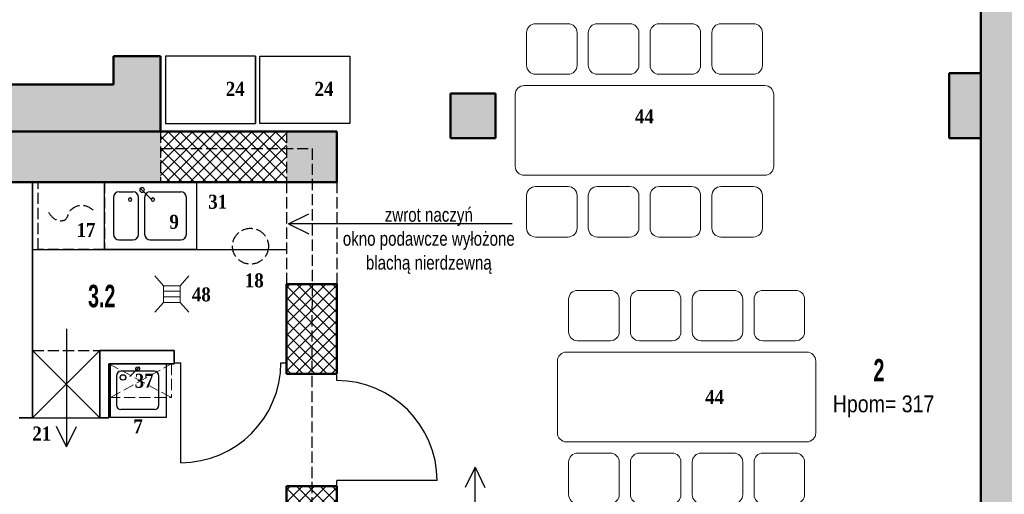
# Model space of a CAD drawing. Header units: centimetres. Extents: x -1240 to 1518, y -1846 to 998.
# Tile 5 of 8: x -504 to 373, y -58 to 365. Entities that reach past the tile are written whole.
import ezdxf

# ---------------------------------------------------------------- set-up
doc = ezdxf.new("R2010")
doc.units = ezdxf.units.CM
doc.linetypes.add('VERDECKT2_S2', pattern=[13.5, 10, -3.5])
doc.layers.add('Standard', color=7, linetype='Continuous', lineweight=25)
doc.styles.add('ARIAL', font='ARIAL.TTF')
doc.styles.add('TIMESNEWROMAN', font='TIMES.TTF')
pattern_1 = [(45, (0, 0), (-5.3033, 5.3033), []), (135, (0, 0), (-5.3033, -5.3033), [])]

# ---------------------------------------------------------------- blocks, each defined once
blk = doc.blocks.new('OBIEKTY_ZLOZONE_4')
at = {"layer": 'Standard', "color": 7, "linetype": 'ByBlock', "lineweight": 25}
for p, q in [((-221.13, 43.73), (-221.13, 48.68)), ((-132.03, -45.37), (-221.13, -45.37)), ((-221.13, -50.32), (-221.13, -45.37))]:
    blk.add_line(p, q, dxfattribs=at)
blk.add_arc((-221.13, -45.37), 89.1, 0, 90, dxfattribs=at)
blk = doc.blocks.new('OBIEKTY_ZLOZONE_21')
at = {"layer": 'Standard', "color": 7, "linetype": 'ByBlock', "lineweight": 25}
for p, q in [((-365.13, 59.71), (-360.18, 59.71)), ((-360.18, -29.39), (-360.18, 59.71)), ((-271.08, 59.71), (-266.13, 59.71))]:
    blk.add_line(p, q, dxfattribs=at)
blk.add_arc((-360.18, 59.71), 89.1, 270, 0, dxfattribs=at)
blk = doc.blocks.new('OBIEKTY_ZLOZONE_22')
at = {"layer": 'Standard', "color": 7, "linetype": 'ByBlock', "lineweight": 25}
for p, q in [((-461.92, 89.82), (-461.92, -15.18)), ((-461.92, -15.18), (-470.79, 2.84)), ((-461.92, -15.18), (-453.06, 2.84))]:
    blk.add_line(p, q, dxfattribs=at)
blk = doc.blocks.new('OBIEKTY_ZLOZONE_31')
at = {"layer": 'Standard', "color": 7, "linetype": 'ByBlock', "lineweight": 25}
for p, q in [((-428.12, 160.68), (-428.12, 220.68)), ((-428.12, 220.68), (-346.12, 220.68)), ((-346.12, 220.68), (-346.12, 160.68)), ((-415.05, 211.89), (-402.84, 211.89)), ((-396.68, 215.64), (-385.98, 204.94)), ((-387.36, 211.89), (-360.14, 211.89)), ((-420.05, 206.89), (-420.05, 174.14)), ((-397.84, 174.14), (-397.84, 206.89)), ((-392.36, 206.89), (-392.36, 174.14)), ((-355.14, 174.14), (-355.14, 206.89)), ((-415.05, 169.14), (-402.84, 169.14)), ((-387.36, 169.14), (-360.14, 169.14)), ((-346.12, 160.68), (-428.12, 160.68))]:
    blk.add_line(p, q, dxfattribs=at)
for centre, radius, start, end in [((-415.05, 206.89), 5, 90.00008, 180.00007), ((-402.84, 206.89), 5, 0.00001, 90), ((-394.6, 213.56), 2.07, 0.00002, 0), ((-387.36, 206.89), 5, 90.00008, 180.00007), ((-360.14, 206.89), 5, 0.00001, 90), ((-405.21, 205.04), 1.47, 0.00002, 0), ((-384.98, 205.04), 1.47, 0.00002, 0), ((-415.05, 174.14), 5, 180.00007, 270.00005), ((-402.84, 174.14), 5, 270.00005, 0.00001), ((-387.36, 174.14), 5, 180.00007, 270.00005), ((-360.14, 174.14), 5, 270.00005, 0.00001)]:
    blk.add_arc(centre, radius, start, end, dxfattribs=at)
blk = doc.blocks.new('OBIEKTY_ZLOZONE_36')
at = {"layer": 'Standard', "color": 7, "linetype": 'ByBlock', "lineweight": 25}
for p, q in [((-422.81, 58.84), (-373.21, 58.84)), ((-422.81, 10.84), (-422.81, 58.84)), ((-396.86, 56), (-405.42, 47.44)), ((-373.21, 58.84), (-373.21, 10.84)), ((-417.44, 48.07), (-417.44, 21.87)), ((-383.67, 52.07), (-413.44, 52.07)), ((-379.67, 21.87), (-379.67, 48.07)), ((-383.67, 17.87), (-413.44, 17.87)), ((-373.21, 10.84), (-422.81, 10.84))]:
    blk.add_line(p, q, dxfattribs=at)
for centre, radius in [((-398.52, 54.34), 1.65), ((-411.61, 46.53), 2.41)]:
    blk.add_circle(centre, radius, dxfattribs=at)
for centre, start, end in [((-413.44, 48.07), 90, 180), ((-383.67, 48.07), 0, 90), ((-413.44, 21.87), 180, 270), ((-383.67, 21.87), 270, 0)]:
    blk.add_arc(centre, 4, start, end, dxfattribs=at)
blk = doc.blocks.new('OBIEKTY_ZLOZONE_45')
at = {"layer": 'Standard', "color": 7, "linetype": 'ByBlock', "lineweight": 13}
for p, q in [((-44.41, 361.67), (-15.41, 361.67)), ((10.59, 361.67), (39.59, 361.67)), ((65.59, 361.67), (94.59, 361.67)), ((120.59, 361.67), (149.59, 361.67)), ((-52.41, 324.67), (-52.41, 353.67)), ((-7.41, 353.67), (-7.41, 324.67)), ((2.59, 324.67), (2.59, 353.67)), ((47.59, 353.67), (47.59, 324.67)), ((57.59, 324.67), (57.59, 353.67)), ((102.59, 353.67), (102.59, 324.67)), ((112.59, 324.67), (112.59, 353.67)), ((157.59, 353.67), (157.59, 324.67)), ((-15.41, 316.67), (-44.41, 316.67)), ((39.59, 316.67), (10.59, 316.67)), ((94.59, 316.67), (65.59, 316.67)), ((149.59, 316.67), (120.59, 316.67)), ((-62.41, 298.67), (-62.41, 234.67)), ((159.59, 306.67), (-54.41, 306.67)), ((167.59, 234.67), (167.59, 298.67)), ((-54.41, 226.67), (159.59, 226.67)), ((-15.41, 216.67), (-44.41, 216.67)), ((39.59, 216.67), (10.59, 216.67)), ((94.59, 216.67), (65.59, 216.67)), ((149.59, 216.67), (120.59, 216.67)), ((-52.41, 208.67), (-52.41, 179.67)), ((-7.41, 179.67), (-7.41, 208.67)), ((2.59, 208.67), (2.59, 179.67)), ((47.59, 179.67), (47.59, 208.67)), ((57.59, 208.67), (57.59, 179.67)), ((102.59, 179.67), (102.59, 208.67)), ((112.59, 208.67), (112.59, 179.67)), ((157.59, 179.67), (157.59, 208.67)), ((-44.41, 171.67), (-15.41, 171.67)), ((10.59, 171.67), (39.59, 171.67)), ((65.59, 171.67), (94.59, 171.67)), ((120.59, 171.67), (149.59, 171.67))]:
    blk.add_line(p, q, dxfattribs=at)
for centre, start, end in [((-44.41, 353.67), 90, 180), ((-15.41, 353.67), 0, 90), ((10.59, 353.67), 90, 180), ((39.59, 353.67), 0, 90), ((65.59, 353.67), 90, 180), ((94.59, 353.67), 0, 90), ((120.59, 353.67), 90, 180), ((149.59, 353.67), 0, 90), ((-44.41, 324.67), 180, 270), ((-15.41, 324.67), 270, 0), ((10.59, 324.67), 180, 270), ((39.59, 324.67), 270, 0), ((65.59, 324.67), 180, 270), ((94.59, 324.67), 270, 0), ((120.59, 324.67), 180, 270), ((149.59, 324.67), 270, 0), ((-54.41, 298.67), 90, 180), ((159.59, 298.67), 0, 90), ((-54.41, 234.67), 180, 270), ((159.59, 234.67), 270, 0), ((-44.41, 208.67), 90, 180), ((-15.41, 208.67), 0, 90), ((10.59, 208.67), 90, 180), ((39.59, 208.67), 0, 90), ((65.59, 208.67), 90, 180), ((94.59, 208.67), 0, 90), ((120.59, 208.67), 90, 180), ((149.59, 208.67), 0, 90), ((-44.41, 179.67), 180, 270), ((-15.41, 179.67), 270, 0), ((10.59, 179.67), 180, 270), ((39.59, 179.67), 270, 0), ((65.59, 179.67), 180, 270), ((94.59, 179.67), 270, 0), ((120.59, 179.67), 180, 270), ((149.59, 179.67), 270, 0)]:
    blk.add_arc(centre, 8, start, end, dxfattribs=at)
blk = doc.blocks.new('OBIEKTY_ZLOZONE_46')
at = {"layer": 'Standard', "color": 7, "linetype": 'ByBlock', "lineweight": 13}
for p, q in [((-6.91, 124.17), (22.09, 124.17)), ((48.09, 124.17), (77.09, 124.17)), ((103.09, 124.17), (132.09, 124.17)), ((158.09, 124.17), (187.09, 124.17)), ((-14.91, 87.17), (-14.91, 116.17)), ((30.09, 116.17), (30.09, 87.17)), ((40.09, 87.17), (40.09, 116.17)), ((85.09, 116.17), (85.09, 87.17)), ((95.09, 87.17), (95.09, 116.17)), ((140.09, 116.17), (140.09, 87.17)), ((150.09, 87.17), (150.09, 116.17)), ((195.09, 116.17), (195.09, 87.17)), ((22.09, 79.17), (-6.91, 79.17)), ((77.09, 79.17), (48.09, 79.17)), ((132.09, 79.17), (103.09, 79.17)), ((187.09, 79.17), (158.09, 79.17)), ((197.09, 69.17), (-16.91, 69.17)), ((-24.91, 61.17), (-24.91, -2.83)), ((205.09, -2.83), (205.09, 61.17)), ((-16.91, -10.83), (197.09, -10.83)), ((22.09, -20.83), (-6.91, -20.83)), ((77.09, -20.83), (48.09, -20.83)), ((132.09, -20.83), (103.09, -20.83)), ((187.09, -20.83), (158.09, -20.83)), ((-14.91, -28.83), (-14.91, -57.83)), ((30.09, -57.83), (30.09, -28.83)), ((40.09, -28.83), (40.09, -57.83)), ((85.09, -57.83), (85.09, -28.83)), ((95.09, -28.83), (95.09, -57.83)), ((140.09, -57.83), (140.09, -28.83)), ((150.09, -28.83), (150.09, -57.83)), ((195.09, -57.83), (195.09, -28.83)), ((-6.91, -65.83), (22.09, -65.83)), ((48.09, -65.83), (77.09, -65.83)), ((103.09, -65.83), (132.09, -65.83)), ((158.09, -65.83), (187.09, -65.83))]:
    blk.add_line(p, q, dxfattribs=at)
for centre, start, end in [((-6.91, 116.17), 90, 180), ((22.09, 116.17), 0, 90), ((48.09, 116.17), 90, 180), ((77.09, 116.17), 0, 90), ((103.09, 116.17), 90, 180), ((132.09, 116.17), 0, 90), ((158.09, 116.17), 90, 180), ((187.09, 116.17), 0, 90), ((-6.91, 87.17), 180, 270), ((22.09, 87.17), 270, 0), ((48.09, 87.17), 180, 270), ((77.09, 87.17), 270, 0), ((103.09, 87.17), 180, 270), ((132.09, 87.17), 270, 0), ((158.09, 87.17), 180, 270), ((187.09, 87.17), 270, 0), ((-16.91, 61.17), 90, 180), ((197.09, 61.17), 0, 90), ((-16.91, -2.83), 180, 270), ((197.09, -2.83), 270, 0), ((-6.91, -28.83), 90, 180), ((22.09, -28.83), 0, 90), ((48.09, -28.83), 90, 180), ((77.09, -28.83), 0, 90), ((103.09, -28.83), 90, 180), ((132.09, -28.83), 0, 90), ((158.09, -28.83), 90, 180), ((187.09, -28.83), 0, 90), ((-6.91, -57.83), 180, 270), ((22.09, -57.83), 270, 0), ((48.09, -57.83), 180, 270), ((77.09, -57.83), 270, 0), ((103.09, -57.83), 180, 270), ((132.09, -57.83), 270, 0), ((158.09, -57.83), 180, 270), ((187.09, -57.83), 270, 0)]:
    blk.add_arc(centre, 8, start, end, dxfattribs=at)
blk = doc.blocks.new('OBIEKTY_ZLOZONE_49')
at = {"layer": 'Standard', "color": 7, "linetype": 'VERDECKT2_S2', "lineweight": 25}
for p, q in [((-487.12, 220.68), (-428.12, 220.68)), ((-487.12, 160.68), (-487.12, 220.68)), ((-428.12, 220.68), (-428.12, 160.68)), ((-428.12, 160.68), (-487.12, 160.68))]:
    blk.add_line(p, q, dxfattribs=at)
at = {"layer": 'Standard', "color": 7, "linetype": 'VERDECKT2_S2', "lineweight": 25, "start_tangent": (0.574583, -0.818447), "end_tangent": (0.779979, -0.625806)}
blk.add_spline([(-477.99, 193.77), (-471.63, 187.4), (-462.63, 187.4), (-459.26, 193.95), (-446.52, 199.87), (-436.47, 194.31)], degree=3, dxfattribs=at)
blk = doc.blocks.new('OBIEKTY_ZLOZONE_53')
at = {"layer": 'Standard', "color": 7, "linetype": 'ByBlock', "lineweight": 25}
for p, q in [((-293.77, 332.73), (-373.77, 332.73)), ((-373.77, 332.73), (-373.77, 272.73)), ((-293.77, 272.73), (-293.77, 332.73)), ((-373.77, 272.73), (-293.77, 272.73))]:
    blk.add_line(p, q, dxfattribs=at)
blk = doc.blocks.new('OBIEKTY_ZLOZONE_54')
at = {"layer": 'Standard', "color": 7, "linetype": 'ByBlock', "lineweight": 25}
for p, q in [((-289.77, 272.73), (-289.77, 332.73)), ((-289.77, 332.73), (-209.77, 332.73)), ((-209.77, 332.73), (-209.77, 272.73)), ((-209.77, 272.73), (-289.77, 272.73))]:
    blk.add_line(p, q, dxfattribs=at)
blk = doc.blocks.new('OBIEKTY_ZLOZONE_59')
at = {"layer": 'Standard', "color": 7, "linetype": 'ByBlock', "lineweight": 25}
for p, q in [((-264.14, 183.33), (-246.12, 192.19)), ((-65.14, 183.33), (-264.14, 183.33)), ((-264.14, 183.33), (-246.12, 174.46))]:
    blk.add_line(p, q, dxfattribs=at)
blk = doc.blocks.new('OBIEKTY_ZLOZONE_60')
at = {"layer": 'Standard', "color": 7, "linetype": 'ByBlock', "lineweight": 25}
for p, q in [((-98.24, -33.41), (-107.11, -51.42)), ((-98.24, -231.41), (-98.24, -33.41)), ((-98.24, -33.41), (-89.38, -51.42))]:
    blk.add_line(p, q, dxfattribs=at)
blk = doc.blocks.new('OBIEKTY_ZLOZONE_64')
at = {"layer": 'Standard', "color": 7, "linetype": 'ByBlock', "lineweight": 18}
for p, q in [((-375.64, 128.3), (-383.34, 137.03)), ((-360.64, 128.3), (-352.93, 137.03)), ((-360.64, 128.3), (-375.64, 128.3)), ((-375.64, 128.3), (-375.64, 113.3)), ((-360.64, 123.3), (-375.64, 123.3)), ((-360.64, 113.3), (-360.64, 128.3)), ((-360.64, 118.3), (-375.64, 118.3)), ((-375.64, 113.3), (-383.34, 104.72)), ((-375.64, 113.3), (-360.64, 113.3)), ((-360.64, 113.3), (-352.93, 104.72))]:
    blk.add_line(p, q, dxfattribs=at)

msp = doc.modelspace()

# ---------------------------------------------------------------- hatches: boundary and pattern name
at = {"layer": 'Standard', "linetype": 'ByBlock', "lineweight": 13}
h = msp.add_hatch(color=254, dxfattribs=at)
h.paths.add_polyline_path([(-120.13, 299.68), (-120.13, 259.68), (-80.13, 259.68), (-80.13, 299.68)])
h.paths.add_polyline_path([(993.88, 280.12), (955.88, 280.12), (955.88, 200.12), (993.88, 200.12)])
h.paths.add_polyline_path([(993.88, -79.88), (993.88, 0.12), (955.88, 0.12), (955.88, -79.88)])
h.paths.add_polyline_path([(558.87, -416.08), (570.87, -416.08), (570.87, -380.32), (517.96, -380.32), (517.96, -392.32), (558.87, -392.32)])
h.paths.add_polyline_path([(189.87, 555.68), (145.87, 555.68), (145.87, 517.68), (189.87, 517.68)])
h.paths.add_polyline_path([(-378.13, 492.68), (-378.13, 517.68), (-220.13, 517.68), (-220.13, 555.68), (-378.13, 555.68), (-378.13, 627.68), (-420.13, 627.68), (-420.13, 492.68)])
h.paths.add_polyline_path([(-1015.12, 919.68), (-1015.12, 881.68), (-420.13, 881.68), (-420.13, 804.68), (-378.13, 804.68), (-378.13, 998.01), (-420.13, 998.01), (-420.13, 919.68)])
h.paths.add_polyline_path([(-1110.12, 307.68), (-1135.12, 307.68), (-1135.12, 881.68), (-1115.12, 881.68), (-1115.12, 919.68), (-1160.12, 919.68), (-1160.12, 307.68), (-1239.96, 307.68), (-1239.96, 265.68), (-1110.12, 265.68)])
h.paths.add_polyline_path([(-866.12, -59.32), (-821.12, -59.32), (-821.12, 33.68), (-866.12, 33.68)])
h.paths.add_polyline_path([(-821.12, 155.68), (-866.12, 155.68), (-866.12, 138.68), (-821.12, 138.68)])
h.paths.add_polyline_path([(955.88, 480.12), (993.88, 480.12), (993.88, 555.68), (315.87, 555.68), (315.87, 517.68), (351.87, 517.68), (351.87, 317.68), (323.87, 317.68), (323.87, 259.68), (351.87, 259.68), (351.87, -497.32), (308.87, -497.32), (308.87, -509.32), (351.87, -509.32), (351.87, -524.32), (393.87, -524.32), (393.87, -392.32), (417.96, -392.32), (417.96, -380.32), (393.87, -380.32), (393.87, 517.68), (955.88, 517.68)])
h.paths.add_polyline_path([(-266.13, -134.32), (-221.13, -134.32), (-221.13, -74.32), (-266.13, -74.32), (-266.13, -90.32), (-236.72, -90.32), (-236.72, -105.32), (-266.13, -105.32)])
h.paths.add_polyline_path([(-221.13, 220.68), (-221.13, 265.68), (-266.13, 265.68), (-266.13, 220.68)])
h.paths.add_polyline_path([(208.87, -509.32), (208.87, -497.32), (-29.13, -497.32), (-29.13, -509.32)])
h.paths.add_polyline_path([(-900.12, 265.68), (-866.12, 265.68), (-866.12, 210.68), (-821.12, 210.68), (-821.12, 220.68), (-378.13, 220.68), (-378.13, 332.68), (-420.13, 332.68), (-420.13, 307.68), (-900.12, 307.68)])
h.paths.add_polyline_path([(-266.13, -330.32), (-266.13, -343.32), (-821.12, -343.32), (-821.12, -274.32), (-866.12, -274.32), (-866.12, -1810.32), (-221.13, -1810.32), (-221.13, -1554.32), (221.98, -1554.32), (221.98, -1509.32), (208.87, -1509.32), (208.87, -1309.32), (221.98, -1309.32), (221.98, -1297.32), (196.87, -1297.32), (196.87, -1509.32), (-221.13, -1509.32), (-221.13, -254.32), (-266.13, -254.32), (-266.13, -315.32), (-236.72, -315.32), (-236.72, -330.32)])
h.paths.add_polyline_path([(-266.13, -355.32), (-266.13, -596.32), (-821.12, -596.32), (-821.12, -355.32)], flags=16)
h.paths.add_polyline_path([(-821.12, -890.32), (-266.13, -890.32), (-266.13, -1765.32), (-821.12, -1765.32)], flags=16)
h.paths.add_polyline_path([(-821.12, -878.32), (-821.12, -608.32), (-266.13, -608.32), (-266.13, -878.32)], flags=16)
at = {"layer": 'Standard', "linetype": 'VERDECKT2_S2', "lineweight": 13}
h = msp.add_hatch(dxfattribs=at)
h.set_pattern_fill('KRESKOWANI_6', color=250, scale=5, style=0, pattern_type=2)
h.set_pattern_definition(pattern_1)
h.paths.add_polyline_path([(-266.13, 265.68), (-378.13, 265.68), (-378.13, 220.68), (-266.13, 220.68)], flags=0)
h = msp.add_hatch(dxfattribs=at)
h.set_pattern_fill('KRESKOWANI_6', color=250, scale=5, style=0, pattern_type=2)
h.set_pattern_definition(pattern_1)
h.paths.add_polyline_path([(-266.13, 129.68), (-266.13, 49.68), (-221.13, 49.68), (-221.13, 129.68)], flags=0)
h = msp.add_hatch(dxfattribs=at)
h.set_pattern_fill('KRESKOWANI_6', color=250, scale=5, style=0, pattern_type=2)
h.set_pattern_definition(pattern_1)
h.paths.add_polyline_path([(-221.13, -50.32), (-266.13, -50.32), (-266.13, -74.32), (-221.13, -74.32)], flags=0)

# ---------------------------------------------------------------- linework, layer by layer
at = {"layer": 'Standard', "color": 7, "linetype": 'ByBlock', "lineweight": 50}
for p, q in [((351.87, -497.32), (351.87, 517.68)), ((-420.13, 332.68), (-378.13, 332.68)), ((-420.13, 307.68), (-420.13, 332.68)), ((-378.13, 265.68), (-378.13, 332.68)), ((351.87, 317.68), (323.87, 317.68)), ((323.87, 317.68), (323.87, 259.68)), ((351.87, 259.68), (351.87, 317.68)), ((-900.12, 307.68), (-420.13, 307.68)), ((-80.13, 299.68), (-120.13, 299.68)), ((-120.13, 299.68), (-120.13, 259.68)), ((-80.13, 259.68), (-80.13, 299.68)), ((-900.12, 265.68), (-378.13, 265.68)), ((-378.13, 265.68), (-221.13, 265.68)), ((-221.13, 220.68), (-221.13, 265.68)), ((-120.13, 259.68), (-80.13, 259.68)), ((323.87, 259.68), (351.87, 259.68)), ((-669.12, 220.68), (-266.13, 220.68)), ((-221.13, 220.68), (-266.13, 220.68)), ((-221.13, 129.68), (-266.13, 129.68)), ((-266.13, 49.68), (-266.13, 129.68)), ((-221.13, 49.68), (-221.13, 129.68)), ((-221.13, 49.68), (-266.13, 49.68)), ((-221.13, -50.32), (-266.13, -50.32)), ((-266.13, -90.32), (-266.13, -50.32)), ((-221.13, -134.32), (-221.13, -50.32))]:
    msp.add_line(p, q, dxfattribs=at)
at = {"layer": 'Standard', "color": 7, "linetype": 'ByBlock', "lineweight": 25}
for p, q in [((-293.77, 332.73), (-293.77, 272.73)), ((-492.12, 160.68), (-266.13, 160.68)), ((-492.12, 70.68), (-432.12, 10.68)), ((-492.12, 10.68), (-432.12, 70.68)), ((-432.12, 10.68), (-432.12, 70.68)), ((-492.12, 10.68), (-492.12, 67.68)), ((-492.12, 10.68), (-432.12, 10.68))]:
    msp.add_line(p, q, dxfattribs=at)
at = {"layer": 'Standard', "color": 7, "linetype": 'VERDECKT2_S2', "lineweight": 25}
for p, q in [((-378.13, 265.68), (-378.13, 220.68)), ((-378.13, 265.68), (-266.13, 265.68)), ((-266.13, 265.68), (-266.13, 220.68)), ((-378.13, 250.44), (-243.13, 250.44)), ((-243.13, 250.44), (-243.63, -68.32)), ((-266.13, 220.68), (-266.13, 129.68)), ((-221.13, 220.68), (-221.13, 129.68)), ((-492.12, 70.68), (-432.12, 70.68))]:
    msp.add_line(p, q, dxfattribs=at)
at = {"layer": 'Standard', "color": 7, "linetype": 'ByBlock', "lineweight": 35}
for p, q in [((351.87, 259.68), (323.87, 259.68)), ((-492.12, 10.68), (-492.12, 220.68)), ((-432.12, 70.68), (-366.13, 70.68)), ((-432.12, 58.68), (-432.12, 70.68)), ((-366.13, 58.68), (-366.13, 70.68)), ((-432.12, 58.68), (-432.12, 10.68)), ((-424.12, 10.68), (-424.12, 58.68)), ((-424.12, 58.68), (-366.13, 58.68)), ((-504.12, 10.68), (-492.12, 10.68)), ((-432.12, 10.68), (-424.12, 10.68))]:
    msp.add_line(p, q, dxfattribs=at)
at = {"layer": 'Standard', "color": 7, "linetype": 'VERDECKT2_S2', "lineweight": 18}
for p, q in [((-368.38, 28.68), (-424.12, 58.68)), ((-422.81, 28.68), (-368.38, 58.68)), ((-368.38, 58.68), (-368.38, 28.68)), ((-424.12, 28.68), (-368.38, 28.68))]:
    msp.add_line(p, q, dxfattribs=at)
at = {"layer": 'Standard', "color": 7, "linetype": 'ByBlock', "lineweight": 50}
msp.add_lwpolyline([(-266.13, 220.68), (-266.13, 220.68)], close=True, dxfattribs=at)
at = {"layer": 'Standard', "color": 7, "linetype": 'VERDECKT2_S2', "lineweight": 25}
msp.add_circle((-298.1, 163.49), 16, dxfattribs=at)

# ---------------------------------------------------------------- block references
at = {"layer": 'Standard', "color": 7, "linetype": 'ByBlock', "lineweight": 13}
for name in ['OBIEKTY_ZLOZONE_45', 'OBIEKTY_ZLOZONE_46']:
    msp.add_blockref(name, (0, 0), dxfattribs=at)
at = {"layer": 'Standard', "color": 7, "linetype": 'ByBlock', "lineweight": 25}
for name in ['OBIEKTY_ZLOZONE_53', 'OBIEKTY_ZLOZONE_54', 'OBIEKTY_ZLOZONE_31', 'OBIEKTY_ZLOZONE_59', 'OBIEKTY_ZLOZONE_22', 'OBIEKTY_ZLOZONE_36', 'OBIEKTY_ZLOZONE_21', 'OBIEKTY_ZLOZONE_4', 'OBIEKTY_ZLOZONE_60']:
    msp.add_blockref(name, (0, 0), dxfattribs=at)
at = {"layer": 'Standard', "color": 7, "linetype": 'VERDECKT2_S2', "lineweight": 25}
msp.add_blockref('OBIEKTY_ZLOZONE_49', (0, 0), dxfattribs=at)
at = {"layer": 'Standard', "color": 7, "linetype": 'ByBlock', "lineweight": 18}
msp.add_blockref('OBIEKTY_ZLOZONE_64', (0, 0), dxfattribs=at)

# ---------------------------------------------------------------- texts
at = {"layer": 'Standard', "color": 1, "linetype": 'ByBlock', "lineweight": 25, "char_height": 12.5, "attachment_point": 3, "style": 'TIMESNEWROMAN'}
for s, insert, width in [('{\\fTimes New Roman|i0|b1;\\H12.500000;\\W0.888889;\\C1;24}\\P', (-303.29, 309.9), 27.6747), ('{\\fTimes New Roman|i0|b1;\\H12.500000;\\W0.888889;\\C1;24}\\P', (-224.29, 309.9), 27.6747), ('{\\fTimes New Roman|i0|b1;\\H12.500000;\\W0.888889;\\C1;44}\\P', (60.9, 285.35), 27.6279), ('{\\fTimes New Roman|i0|b1;\\H12.500000;\\W0.888889;\\C1;31}\\P', (-318.9, 209.36), 28.6026), ('{\\fTimes New Roman|i0|b1;\\H12.500000;\\W0.888889;\\C1;17}\\P', (-436.08, 184.18), 28.6026), ('{\\fTimes New Roman|i0|b1;\\H12.500000;\\W0.888889;\\C1;9}\\P', (-361.87, 191.51), 21.7818), ('{\\fTimes New Roman|i0|b1;\\H12.500000;\\W0.888889;\\C1;18}\\P', (-286.35, 139.31), 28.7174), ('{\\fTimes New Roman|i0|b1;\\H12.500000;\\W0.888889;\\C1;48}\\P', (-333.47, 126.8), 27.8028), ('{\\fTimes New Roman|i0|b1;\\H12.500000;\\W0.888889;\\C1;37}\\P', (-384.37, 49.85), 27.913), ('{\\fTimes New Roman|i0|b1;\\H12.500000;\\W0.888889;\\C1;44}\\P', (123.4, 35.35), 27.6279), ('{\\fTimes New Roman|i0|b1;\\H12.500000;\\W0.888889;\\C1;7}\\P', (-393.97, 9.21), 21.7976), ('{\\fTimes New Roman|i0|b1;\\H12.500000;\\W0.888889;\\C1;21}\\P', (-475.47, 2.79), 28.4202)]:
    msp.add_mtext(s, dxfattribs=dict(at, insert=insert, width=width))
at = {"layer": 'Standard', "color": 7, "linetype": 'ByBlock', "lineweight": 50, "insert": (-139.39, 197.78), "char_height": 12.5, "width": 213.5582, "attachment_point": 2, "line_spacing_factor": 1.024096, "style": 'ARIAL'}
msp.add_mtext('{\\fArial|i0|b0;\\H12.500000;\\W0.769231;\\C7;zwrot naczyń}\\P{\\fArial|i0|b0;\\H12.500000;\\W0.769231;\\C7;okno podawcze wyłożone}\\P{\\fArial|i0|b0;\\H12.500000;\\W0.769231;\\C7;blachą nierdzewną}\\P', dxfattribs=at)
at = {"layer": 'Standard', "color": 7, "linetype": 'ByBlock', "lineweight": 25, "char_height": 20, "attachment_point": 5, "style": 'ARIAL'}
for s, insert, width in [('{\\fArial|i0|b1;\\H20.000000;\\W0.625000;\\C7;3.2}\\P', (-430.54, 118.96), 73.6763), ('{\\fArial|i0|b1;\\H20.000000;\\W0.625000;\\C7;2}\\P', (261.27, 53.01), 75.746)]:
    msp.add_mtext(s, dxfattribs=dict(at, insert=insert, width=width))
at = {"layer": 'Standard', "color": 7, "linetype": 'ByBlock', "lineweight": 50, "insert": (220.2, 20.77), "char_height": 15, "width": 93.7882, "attachment_point": 4, "style": 'ARIAL'}
msp.add_mtext('\\W0.83;Hpom=\\~317', dxfattribs=at)

doc.saveas('drawing.dxf')
